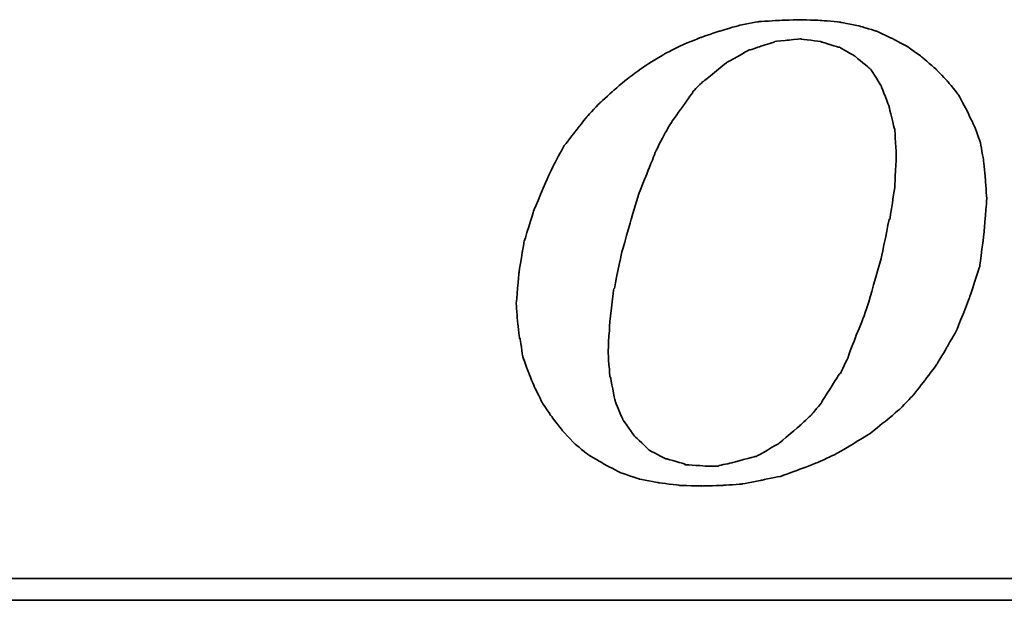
# Model space of a CAD drawing. Header units: millimetres. Extents: x 292 to 535, y -150 to -74.
# Tile 33 of 50: x 468.11 to 471.46, y -126.27 to -124.29. Entities that reach past the tile are written whole.
import ezdxf

# ---------------------------------------------------------------- set-up
doc = ezdxf.new("R2010")
doc.units = ezdxf.units.MM
doc.header["$LTSCALE"] = 0.1
doc.layers.add('DIM', color=4, linetype='CONTINUOUS')
doc.layers.add('layer 1', color=7, linetype='CONTINUOUS')

# ---------------------------------------------------------------- blocks, each defined once
blk = doc.blocks.new('TBI MOTION logo(完整正式版)')
at = {"layer": 'layer 1', "color": 22, "lineweight": 35}
for points, knots in [([(-11.34375, -6.98375), (-11.34375, -6.98375), (-10.91375, -7.43875), (-10.91375, -7.43875), (-10.91375, -7.43875), (-10.91375, -7.43875), (-10.38625, -7.87125), (-10.38625, -7.87125), (-10.38625, -7.87125), (-10.38625, -7.87125), (-9.81125, -8.20375), (-9.81125, -8.20375), (-9.81125, -8.20375), (-9.81125, -8.20375), (-9.21125, -8.51875), (-9.21125, -8.51875), (-9.21125, -8.51875), (-9.21125, -8.51875), (-8.51625, -8.75875), (-8.51625, -8.75875), (-8.51625, -8.75875), (-8.51625, -8.75875), (-7.77125, -8.90375), (-7.77125, -8.90375), (-7.77125, -8.90375), (-7.77125, -8.90375), (-6.97875, -8.99875), (-6.97875, -8.99875), (-6.97875, -8.99875), (-6.97875, -8.99875), (-6.14125, -9.02375), (-6.14125, -9.02375), (-6.14125, -9.02375), (-6.14125, -9.02375), (-5.37125, -8.99875), (-5.37125, -8.99875), (-5.37125, -8.99875), (-5.37125, -8.99875), (-4.65375, -8.94875), (-4.65375, -8.94875), (-4.65375, -8.94875), (-4.65375, -8.94875), (-3.93375, -8.80625), (-3.93375, -8.80625), (-3.93375, -8.80625), (-3.93375, -8.80625), (-3.21375, -8.66375), (-3.21375, -8.66375), (-3.21375, -8.66375), (-3.21375, -8.66375), (-2.49375, -8.39875), (-2.49375, -8.39875), (-2.49375, -8.39875), (-2.49375, -8.39875), (-1.79875, -8.13375), (-1.79875, -8.13375), (-1.79875, -8.13375), (-1.79875, -8.13375), (-1.17375, -7.84375), (-1.17375, -7.84375), (-1.17375, -7.84375), (-1.17375, -7.84375), (-0.52375, -7.46375), (-0.52375, -7.46375), (-0.52375, -7.46375), (-0.52375, -7.46375), (0.10124, -7.07875), (0.10124, -7.07875), (0.10124, -7.07875), (0.10124, -7.07875), (0.67625, -6.62375), (0.67625, -6.62375), (0.67625, -6.62375), (0.67625, -6.62375), (1.24874, -6.14375), (1.24874, -6.14375), (1.24874, -6.14375), (1.24874, -6.14375), (1.72874, -5.64125), (1.72874, -5.64125), (1.72874, -5.64125), (1.72874, -5.64125), (2.18624, -5.06375), (2.18624, -5.06375), (2.18624, -5.06375), (2.18624, -5.06375), (2.61625, -4.48874), (2.61625, -4.48874), (2.61625, -4.48874), (2.61625, -4.48874), (3.00125, -3.83874), (3.00125, -3.83874), (3.00125, -3.83874), (3.00125, -3.83874), (3.36124, -3.21374), (3.36124, -3.21374), (3.36124, -3.21374), (3.36124, -3.21374), (3.84374, -1.99125), (3.84374, -1.99125), (3.84374, -1.99125), (3.84374, -1.99125), (4.22625, -0.81875), (4.22625, -0.81875), (4.22625, -0.81875), (4.22625, -0.81875), (4.39125, 0.45624), (4.39125, 0.45624), (4.39125, 0.45624), (4.39125, 0.45624), (4.48874, 1.70124), (4.48874, 1.70124), (4.48874, 1.70124), (4.48874, 1.70124), (4.43874, 2.44625), (4.43874, 2.44625), (4.43874, 2.44625), (4.43874, 2.44625), (4.36874, 3.14125), (4.36874, 3.14125), (4.36874, 3.14125), (4.36874, 3.14125), (4.25125, 3.81125), (4.25125, 3.81125), (4.25125, 3.81125), (4.25125, 3.81125), (4.03124, 4.41125), (4.03124, 4.41125), (4.03124, 4.41125), (4.03124, 4.41125), (3.74374, 5.01125), (3.74374, 5.01125), (3.74374, 5.01125), (3.74374, 5.01125), (3.43124, 5.58875), (3.43124, 5.58875), (3.43124, 5.58875), (3.43124, 5.58875), (3.02625, 6.09125), (3.02625, 6.09125), (3.02625, 6.09125), (3.02625, 6.09125), (2.59374, 6.54875), (2.59374, 6.54875), (2.59374, 6.54875), (2.59374, 6.54875), (2.09124, 6.98125), (2.09124, 6.98125), (2.09124, 6.98125), (2.09124, 6.98125), (1.56124, 7.36625), (1.56124, 7.36625), (1.56124, 7.36625), (1.56124, 7.36625), (0.98624, 7.67625), (0.98624, 7.67625), (0.98624, 7.67625), (0.98624, 7.67625), (0.38624, 7.96375), (0.38624, 7.96375), (0.38624, 7.96375), (0.38624, 7.96375), (-0.25875, 8.15625), (-0.25875, 8.15625), (-0.25875, 8.15625), (-0.25875, 8.15625), (-0.98125, 8.30125), (-0.98125, 8.30125), (-0.98125, 8.30125), (-0.98125, 8.30125), (-1.70124, 8.37125), (-1.70124, 8.37125), (-1.70124, 8.37125), (-1.70124, 8.37125), (-2.49375, 8.39624), (-2.49375, 8.39624), (-2.49375, 8.39624), (-2.49375, 8.39624), (-3.28625, 8.37125), (-3.28625, 8.37125), (-3.28625, 8.37125), (-3.28625, 8.37125), (-4.05125, 8.32125), (-4.05125, 8.32125), (-4.05125, 8.32125), (-4.05125, 8.32125), (-4.77375, 8.18125), (-4.77375, 8.18125), (-4.77375, 8.18125), (-4.77375, 8.18125), (-5.51625, 7.96375), (-5.51625, 7.96375), (-5.51625, 7.96375), (-5.51625, 7.96375), (-6.21125, 7.72625), (-6.21125, 7.72625), (-6.21125, 7.72625), (-6.21125, 7.72625), (-6.92875, 7.43625), (-6.92875, 7.43625), (-6.92875, 7.43625), (-6.92875, 7.43625), (-7.57875, 7.10125), (-7.57875, 7.10125), (-7.57875, 7.10125), (-7.57875, 7.10125), (-8.24875, 6.69125), (-8.24875, 6.69125), (-8.24875, 6.69125), (-8.24875, 6.69125), (-8.84875, 6.26125), (-8.84875, 6.26125), (-8.84875, 6.26125), (-8.84875, 6.26125), (-9.42625, 5.78125), (-9.42625, 5.78125), (-9.42625, 5.78125), (-9.42625, 5.78125), (-9.95375, 5.30125), (-9.95375, 5.30125), (-9.95375, 5.30125), (-9.95375, 5.30125), (-10.43375, 4.79624), (-10.43375, 4.79624), (-10.43375, 4.79624), (-10.43375, 4.79624), (-10.88875, 4.22125), (-10.88875, 4.22125), (-10.88875, 4.22125), (-10.88875, 4.22125), (-11.29875, 3.69375), (-11.29875, 3.69375), (-11.29875, 3.69375), (-11.29875, 3.69375), (-11.63375, 3.09125), (-11.63375, 3.09125), (-11.63375, 3.09125), (-11.63375, 3.09125), (-11.91875, 2.49625), (-11.91875, 2.49625), (-11.91875, 2.49625), (-11.91875, 2.49625), (-12.44875, 1.24625), (-12.44875, 1.24625), (-12.44875, 1.24625), (-12.44875, 1.24625), (-12.80875, 0.06874), (-12.80875, 0.06874), (-12.80875, 0.06874), (-12.80875, 0.06874), (-12.99875, -1.07875), (-12.99875, -1.07875), (-12.99875, -1.07875), (-12.99875, -1.07875), (-13.09375, -2.18375), (-13.09375, -2.18375), (-13.09375, -2.18375), (-13.09375, -2.18375), (-13.04875, -2.85375), (-13.04875, -2.85375), (-13.04875, -2.85375), (-13.04875, -2.85375), (-12.97375, -3.50375), (-12.97375, -3.50375), (-12.97375, -3.50375), (-12.97375, -3.50375), (-12.95375, -3.50375), (-12.95375, -3.50375), (-12.95375, -3.50375), (-12.95375, -3.50375), (-12.85375, -4.17375), (-12.85375, -4.17375), (-12.85375, -4.17375), (-12.85375, -4.17375), (-12.63875, -4.77624), (-12.63875, -4.77624), (-12.63875, -4.77624), (-12.63875, -4.77624), (-12.39875, -5.35125), (-12.39875, -5.35125), (-12.39875, -5.35125), (-12.39875, -5.35125), (-12.11375, -5.92875), (-12.11375, -5.92875), (-12.11375, -5.92875), (-12.11375, -5.92875), (-11.75375, -6.45375), (-11.75375, -6.45375), (-11.75375, -6.45375), (-11.75375, -6.45375), (-11.34375, -6.98375), (-11.34375, -6.98375)], [0, 0, 0, 0, 0.01369863, 0.01369863, 0.01369863, 0.01369864, 0.02739726, 0.02739726, 0.02739726, 0.02739727, 0.04109589, 0.04109589, 0.04109589, 0.0410959, 0.05479452, 0.05479452, 0.05479452, 0.05479453, 0.06849315, 0.06849315, 0.06849315, 0.06849316, 0.08219178, 0.08219178, 0.08219178, 0.08219179, 0.09589041, 0.09589041, 0.09589041, 0.09589042, 0.10958904, 0.10958904, 0.10958904, 0.10958905, 0.12328767, 0.12328767, 0.12328767, 0.12328768, 0.1369863, 0.1369863, 0.1369863, 0.13698631, 0.15068493, 0.15068493, 0.15068493, 0.15068494, 0.16438356, 0.16438356, 0.16438356, 0.16438357, 0.17808219, 0.17808219, 0.17808219, 0.1780822, 0.19178082, 0.19178082, 0.19178082, 0.19178083, 0.20547945, 0.20547945, 0.20547945, 0.20547946, 0.21917808, 0.21917808, 0.21917808, 0.21917809, 0.23287671, 0.23287671, 0.23287671, 0.23287672, 0.24657534, 0.24657534, 0.24657534, 0.24657535, 0.26027397, 0.26027397, 0.26027397, 0.26027398, 0.2739726, 0.2739726, 0.2739726, 0.27397261, 0.28767123, 0.28767123, 0.28767123, 0.28767124, 0.30136986, 0.30136986, 0.30136986, 0.30136987, 0.31506849, 0.31506849, 0.31506849, 0.3150685, 0.32876712, 0.32876712, 0.32876712, 0.32876713, 0.34246575, 0.34246575, 0.34246575, 0.34246576, 0.35616438, 0.35616438, 0.35616438, 0.35616439, 0.36986301, 0.36986301, 0.36986301, 0.36986302, 0.38356164, 0.38356164, 0.38356164, 0.38356165, 0.39726027, 0.39726027, 0.39726027, 0.39726028, 0.4109589, 0.4109589, 0.4109589, 0.41095891, 0.42465753, 0.42465753, 0.42465753, 0.42465754, 0.43835616, 0.43835616, 0.43835616, 0.43835617, 0.45205479, 0.45205479, 0.45205479, 0.4520548, 0.46575342, 0.46575342, 0.46575342, 0.46575343, 0.47945205, 0.47945205, 0.47945205, 0.47945206, 0.49315068, 0.49315068, 0.49315068, 0.49315069, 0.50684932, 0.50684932, 0.50684932, 0.50684933, 0.52054795, 0.52054795, 0.52054795, 0.52054796, 0.53424658, 0.53424658, 0.53424658, 0.53424659, 0.54794521, 0.54794521, 0.54794521, 0.54794522, 0.56164384, 0.56164384, 0.56164384, 0.56164385, 0.57534247, 0.57534247, 0.57534247, 0.57534248, 0.5890411, 0.5890411, 0.5890411, 0.58904111, 0.60273973, 0.60273973, 0.60273973, 0.60273974, 0.61643836, 0.61643836, 0.61643836, 0.61643837, 0.63013699, 0.63013699, 0.63013699, 0.630137, 0.64383562, 0.64383562, 0.64383562, 0.64383563, 0.65753425, 0.65753425, 0.65753425, 0.65753426, 0.67123288, 0.67123288, 0.67123288, 0.67123289, 0.68493151, 0.68493151, 0.68493151, 0.68493152, 0.69863014, 0.69863014, 0.69863014, 0.69863015, 0.71232877, 0.71232877, 0.71232877, 0.71232878, 0.7260274, 0.7260274, 0.7260274, 0.72602741, 0.73972603, 0.73972603, 0.73972603, 0.73972604, 0.75342466, 0.75342466, 0.75342466, 0.75342467, 0.76712329, 0.76712329, 0.76712329, 0.7671233, 0.78082192, 0.78082192, 0.78082192, 0.78082193, 0.79452055, 0.79452055, 0.79452055, 0.79452056, 0.80821918, 0.80821918, 0.80821918, 0.80821919, 0.82191781, 0.82191781, 0.82191781, 0.82191782, 0.83561644, 0.83561644, 0.83561644, 0.83561645, 0.84931507, 0.84931507, 0.84931507, 0.84931508, 0.8630137, 0.8630137, 0.8630137, 0.86301371, 0.87671233, 0.87671233, 0.87671233, 0.87671234, 0.89041096, 0.89041096, 0.89041096, 0.89041097, 0.90410959, 0.90410959, 0.90410959, 0.9041096, 0.91780822, 0.91780822, 0.91780822, 0.91780823, 0.93150685, 0.93150685, 0.93150685, 0.93150686, 0.94520548, 0.94520548, 0.94520548, 0.94520549, 0.95890411, 0.95890411, 0.95890411, 0.95890412, 0.97260274, 0.97260274, 0.97260274, 0.97260275, 0.98630137, 0.98630137, 0.98630137, 0.98630138, 1, 1, 1, 1]), ([(-8.77875, 1.03124), (-8.77875, 1.03124), (-8.51625, 1.89625), (-8.51625, 1.89625), (-8.51625, 1.89625), (-8.51625, 1.89625), (-8.20375, 2.66375), (-8.20375, 2.66375), (-8.20375, 2.66375), (-8.20375, 2.66375), (-7.91625, 3.38125), (-7.91625, 3.38125), (-7.91625, 3.38125), (-7.91625, 3.38125), (-7.91625, 3.40624), (-7.91625, 3.40624), (-7.91625, 3.40624), (-7.91625, 3.40624), (-7.57875, 4.07624), (-7.57875, 4.07624), (-7.57875, 4.07624), (-7.57875, 4.07624), (-7.24375, 4.65125), (-7.24375, 4.65125), (-7.24375, 4.65125), (-7.24375, 4.65125), (-7.21875, 4.65125), (-7.21875, 4.65125), (-7.21875, 4.65125), (-7.21875, 4.65125), (-7.21875, 4.67624), (-7.21875, 4.67624), (-7.21875, 4.67624), (-7.21875, 4.67624), (-6.83625, 5.20375), (-6.83625, 5.20375), (-6.83625, 5.20375), (-6.83625, 5.20375), (-6.49875, 5.68625), (-6.49875, 5.68625), (-6.49875, 5.68625), (-6.49875, 5.68625), (-6.49875, 5.70625), (-6.49875, 5.70625), (-6.49875, 5.70625), (-6.49875, 5.70625), (-6.11625, 6.09125), (-6.11625, 6.09125), (-6.11625, 6.09125), (-6.11625, 6.09125), (-6.09125, 6.09125), (-6.09125, 6.09125), (-6.09125, 6.09125), (-6.09125, 6.09125), (-5.27375, 6.76625), (-5.27375, 6.76625), (-5.27375, 6.76625), (-5.27375, 6.76625), (-5.24875, 6.76625), (-5.24875, 6.76625), (-5.24875, 6.76625), (-5.24875, 6.76625), (-5.24875, 6.78625), (-5.24875, 6.78625), (-5.24875, 6.78625), (-5.24875, 6.78625), (-4.38875, 7.26624), (-4.38875, 7.26624), (-4.38875, 7.26624), (-4.38875, 7.26624), (-4.36125, 7.26624), (-4.36125, 7.26624), (-4.36125, 7.26624), (-4.36125, 7.26624), (-3.93375, 7.41125), (-3.93375, 7.41125), (-3.93375, 7.41125), (-3.93375, 7.41125), (-3.47375, 7.55625), (-3.47375, 7.55625), (-3.47375, 7.55625), (-3.47375, 7.55625), (-3.45375, 7.55625), (-3.45375, 7.55625), (-3.45375, 7.55625), (-3.45375, 7.55625), (-3.42875, 7.58124), (-3.42875, 7.58124), (-3.42875, 7.58124), (-3.42875, 7.58124), (-2.97375, 7.62625), (-2.97375, 7.62625), (-2.97375, 7.62625), (-2.97375, 7.62625), (-2.49375, 7.67625), (-2.49375, 7.67625), (-2.49375, 7.67625), (-2.49375, 7.67625), (-2.46875, 7.67625), (-2.46875, 7.67625), (-2.46875, 7.67625), (-2.46875, 7.67625), (-1.70124, 7.58124), (-1.70124, 7.58124), (-1.70124, 7.58124), (-1.70124, 7.58124), (-1.67875, 7.55625), (-1.67875, 7.55625), (-1.67875, 7.55625), (-1.67875, 7.55625), (-1.65375, 7.55625), (-1.65375, 7.55625), (-1.65375, 7.55625), (-1.65375, 7.55625), (-1.03125, 7.36625), (-1.03125, 7.36625), (-1.03125, 7.36625), (-1.03125, 7.36625), (-1.00625, 7.36625), (-1.00625, 7.36625), (-1.00625, 7.36625), (-1.00625, 7.36625), (-0.43124, 7.02624), (-0.43124, 7.02624), (-0.43124, 7.02624), (-0.43124, 7.02624), (-0.40625, 7.00624), (-0.40625, 7.00624), (-0.40625, 7.00624), (-0.40625, 7.00624), (0.12124, 6.57124), (0.12124, 6.57124), (0.12124, 6.57124), (0.12124, 6.57124), (0.14624, 6.54875), (0.14624, 6.54875), (0.14624, 6.54875), (0.14624, 6.54875), (0.17124, 6.52375), (0.17124, 6.52375), (0.17124, 6.52375), (0.17124, 6.52375), (0.55625, 5.89875), (0.55625, 5.89875), (0.55625, 5.89875), (0.55625, 5.89875), (0.55625, 5.87625), (0.55625, 5.87625), (0.55625, 5.87625), (0.55625, 5.87625), (0.84124, 5.15625), (0.84124, 5.15625), (0.84124, 5.15625), (0.84124, 5.15625), (0.84124, 5.13125), (0.84124, 5.13125), (0.84124, 5.13125), (0.84124, 5.13125), (1.03624, 4.31875), (1.03624, 4.31875), (1.03624, 4.31875), (1.03624, 4.31875), (1.05624, 4.31875), (1.05624, 4.31875), (1.05624, 4.31875), (1.05624, 4.31875), (1.05624, 4.29125), (1.05624, 4.29125), (1.05624, 4.29125), (1.05624, 4.29125), (1.10625, 3.33125), (1.10625, 3.33125), (1.10625, 3.33125), (1.10625, 3.33125), (1.10625, 3.30875), (1.10625, 3.30875), (1.10625, 3.30875), (1.10625, 3.30875), (1.05624, 2.20624), (1.05624, 2.20624), (1.05624, 2.20624), (1.05624, 2.20624), (1.05624, 2.18124), (1.05624, 2.18124), (1.05624, 2.18124), (1.05624, 2.18124), (0.86624, 0.93624), (0.86624, 0.93624), (0.86624, 0.93624), (0.86624, 0.93624), (0.84124, 0.93624), (0.84124, 0.93624), (0.84124, 0.93624), (0.84124, 0.93624), (0.55625, -0.45874), (0.55625, -0.45874), (0.55625, -0.45874), (0.55625, -0.45874), (0.12124, -1.99125), (0.12124, -1.99125), (0.12124, -1.99125), (0.12124, -1.99125), (0.12124, -2.01874), (0.12124, -2.01874), (0.12124, -2.01874), (0.12124, -2.01874), (-0.13874, -2.78375), (-0.13874, -2.78375), (-0.13874, -2.78375), (-0.13874, -2.78375), (-0.43124, -3.50375), (-0.43124, -3.50375), (-0.43124, -3.50375), (-0.43124, -3.50375), (-0.69375, -4.19875), (-0.69375, -4.19875), (-0.69375, -4.19875), (-0.69375, -4.19875), (-0.69375, -4.22375), (-0.69375, -4.22375), (-0.69375, -4.22375), (-0.69375, -4.22375), (-0.98125, -4.82374), (-0.98125, -4.82374), (-0.98125, -4.82374), (-0.98125, -4.82374), (-1.00625, -4.82374), (-1.00625, -4.82374), (-1.00625, -4.82374), (-1.00625, -4.82374), (-1.33875, -5.35125), (-1.33875, -5.35125), (-1.33875, -5.35125), (-1.33875, -5.35125), (-1.67875, -5.87875), (-1.67875, -5.87875), (-1.67875, -5.87875), (-1.67875, -5.87875), (-1.67875, -5.90375), (-1.67875, -5.90375), (-1.67875, -5.90375), (-1.67875, -5.90375), (-2.05875, -6.35875), (-2.05875, -6.35875), (-2.05875, -6.35875), (-2.05875, -6.35875), (-2.08375, -6.38375), (-2.08375, -6.38375), (-2.08375, -6.38375), (-2.08375, -6.38375), (-2.46875, -6.74375), (-2.46875, -6.74375), (-2.46875, -6.74375), (-2.46875, -6.74375), (-3.25875, -7.41625), (-3.25875, -7.41625), (-3.25875, -7.41625), (-3.25875, -7.41625), (-3.28625, -7.43875), (-3.28625, -7.43875), (-3.28625, -7.43875), (-3.28625, -7.43875), (-4.12375, -7.91875), (-4.12375, -7.91875), (-4.12375, -7.91875), (-4.12375, -7.91875), (-4.14875, -7.91875), (-4.14875, -7.91875), (-4.14875, -7.91875), (-4.14875, -7.91875), (-4.17125, -7.91875), (-4.17125, -7.91875), (-4.17125, -7.91875), (-4.17125, -7.91875), (-5.03375, -8.15875), (-5.03375, -8.15875), (-5.03375, -8.15875), (-5.03375, -8.15875), (-5.51625, -8.25625), (-5.51625, -8.25625), (-5.51625, -8.25625), (-5.51625, -8.25625), (-5.54125, -8.27875), (-5.54125, -8.27875), (-5.54125, -8.27875), (-5.54125, -8.27875), (-5.56375, -8.27875), (-5.56375, -8.27875), (-5.56375, -8.27875), (-5.56375, -8.27875), (-5.99625, -8.27875), (-5.99625, -8.27875), (-5.99625, -8.27875), (-5.99625, -8.27875), (-6.76375, -8.23125), (-6.76375, -8.23125), (-6.76375, -8.23125), (-6.76375, -8.23125), (-6.78875, -8.23125), (-6.78875, -8.23125), (-6.78875, -8.23125), (-6.78875, -8.23125), (-6.78875, -8.20375), (-6.78875, -8.20375), (-6.78875, -8.20375), (-6.78875, -8.20375), (-7.45875, -8.01375), (-7.45875, -8.01375), (-7.45875, -8.01375), (-7.45875, -8.01375), (-7.48375, -8.01375), (-7.48375, -8.01375), (-7.48375, -8.01375), (-7.48375, -8.01375), (-7.50875, -8.01375), (-7.50875, -8.01375), (-7.50875, -8.01375), (-7.50875, -8.01375), (-8.13125, -7.67875), (-8.13125, -7.67875), (-8.13125, -7.67875), (-8.13125, -7.67875), (-8.15625, -7.65375), (-8.15625, -7.65375), (-8.15625, -7.65375), (-8.15625, -7.65375), (-8.65875, -7.17375), (-8.65875, -7.17375), (-8.65875, -7.17375), (-8.65875, -7.17375), (-8.68375, -7.14875), (-8.68375, -7.14875), (-8.68375, -7.14875), (-8.68375, -7.14875), (-9.08875, -6.57375), (-9.08875, -6.57375), (-9.08875, -6.57375), (-9.08875, -6.57375), (-9.11375, -6.54875), (-9.11375, -6.54875), (-9.11375, -6.54875), (-9.11375, -6.54875), (-9.11375, -6.52875), (-9.11375, -6.52875), (-9.11375, -6.52875), (-9.11375, -6.52875), (-9.40375, -5.85375), (-9.40375, -5.85375), (-9.40375, -5.85375), (-9.40375, -5.85375), (-9.40375, -5.82875), (-9.40375, -5.82875), (-9.40375, -5.82875), (-9.40375, -5.82875), (-9.56875, -4.96875), (-9.56875, -4.96875), (-9.56875, -4.96875), (-9.56875, -4.96875), (-9.59375, -4.94375), (-9.59375, -4.94375), (-9.59375, -4.94375), (-9.59375, -4.94375), (-9.66375, -4.03375), (-9.66375, -4.03375), (-9.66375, -4.03375), (-9.66375, -4.03375), (-9.66375, -4.00875), (-9.66375, -4.00875), (-9.66375, -4.00875), (-9.66375, -4.00875), (-9.59375, -2.85375), (-9.59375, -2.85375), (-9.59375, -2.85375), (-9.59375, -2.85375), (-9.45125, -1.65875), (-9.45125, -1.65875), (-9.45125, -1.65875), (-9.45125, -1.65875), (-9.42625, -1.63375), (-9.42625, -1.63375), (-9.42625, -1.63375), (-9.42625, -1.63375), (-9.16125, -0.33875), (-9.16125, -0.33875), (-9.16125, -0.33875), (-9.16125, -0.33875), (-8.77875, 1.00624), (-8.77875, 1.00624), (-8.77875, 1.00624), (-8.77875, 1.00624), (-8.77875, 1.03124), (-8.77875, 1.03124)], [0, 0, 0, 0, 0.01020408, 0.01020408, 0.01020408, 0.01020409, 0.02040816, 0.02040816, 0.02040816, 0.02040817, 0.03061224, 0.03061224, 0.03061224, 0.03061225, 0.04081633, 0.04081633, 0.04081633, 0.04081634, 0.05102041, 0.05102041, 0.05102041, 0.05102042, 0.06122449, 0.06122449, 0.06122449, 0.0612245, 0.07142857, 0.07142857, 0.07142857, 0.07142858, 0.08163265, 0.08163265, 0.08163265, 0.08163266, 0.09183673, 0.09183673, 0.09183673, 0.09183674, 0.10204082, 0.10204082, 0.10204082, 0.10204083, 0.1122449, 0.1122449, 0.1122449, 0.11224491, 0.12244898, 0.12244898, 0.12244898, 0.12244899, 0.13265306, 0.13265306, 0.13265306, 0.13265307, 0.14285714, 0.14285714, 0.14285714, 0.14285715, 0.15306122, 0.15306122, 0.15306122, 0.15306123, 0.16326531, 0.16326531, 0.16326531, 0.16326532, 0.17346939, 0.17346939, 0.17346939, 0.1734694, 0.18367347, 0.18367347, 0.18367347, 0.18367348, 0.19387755, 0.19387755, 0.19387755, 0.19387756, 0.20408163, 0.20408163, 0.20408163, 0.20408164, 0.21428571, 0.21428571, 0.21428571, 0.21428572, 0.2244898, 0.2244898, 0.2244898, 0.22448981, 0.23469388, 0.23469388, 0.23469388, 0.23469389, 0.24489796, 0.24489796, 0.24489796, 0.24489797, 0.25510204, 0.25510204, 0.25510204, 0.25510205, 0.26530612, 0.26530612, 0.26530612, 0.26530613, 0.2755102, 0.2755102, 0.2755102, 0.27551021, 0.28571429, 0.28571429, 0.28571429, 0.2857143, 0.29591837, 0.29591837, 0.29591837, 0.29591838, 0.30612245, 0.30612245, 0.30612245, 0.30612246, 0.31632653, 0.31632653, 0.31632653, 0.31632654, 0.32653061, 0.32653061, 0.32653061, 0.32653062, 0.33673469, 0.33673469, 0.33673469, 0.3367347, 0.34693878, 0.34693878, 0.34693878, 0.34693879, 0.35714286, 0.35714286, 0.35714286, 0.35714287, 0.36734694, 0.36734694, 0.36734694, 0.36734695, 0.37755102, 0.37755102, 0.37755102, 0.37755103, 0.3877551, 0.3877551, 0.3877551, 0.38775511, 0.39795918, 0.39795918, 0.39795918, 0.39795919, 0.40816327, 0.40816327, 0.40816327, 0.40816328, 0.41836735, 0.41836735, 0.41836735, 0.41836736, 0.42857143, 0.42857143, 0.42857143, 0.42857144, 0.43877551, 0.43877551, 0.43877551, 0.43877552, 0.44897959, 0.44897959, 0.44897959, 0.4489796, 0.45918367, 0.45918367, 0.45918367, 0.45918368, 0.46938776, 0.46938776, 0.46938776, 0.46938777, 0.47959184, 0.47959184, 0.47959184, 0.47959185, 0.48979592, 0.48979592, 0.48979592, 0.48979593, 0.5, 0.5, 0.5, 0.50000001, 0.51020408, 0.51020408, 0.51020408, 0.51020409, 0.52040816, 0.52040816, 0.52040816, 0.52040817, 0.53061224, 0.53061224, 0.53061224, 0.53061225, 0.54081633, 0.54081633, 0.54081633, 0.54081634, 0.55102041, 0.55102041, 0.55102041, 0.55102042, 0.56122449, 0.56122449, 0.56122449, 0.5612245, 0.57142857, 0.57142857, 0.57142857, 0.57142858, 0.58163265, 0.58163265, 0.58163265, 0.58163266, 0.59183673, 0.59183673, 0.59183673, 0.59183674, 0.60204082, 0.60204082, 0.60204082, 0.60204083, 0.6122449, 0.6122449, 0.6122449, 0.61224491, 0.62244898, 0.62244898, 0.62244898, 0.62244899, 0.63265306, 0.63265306, 0.63265306, 0.63265307, 0.64285714, 0.64285714, 0.64285714, 0.64285715, 0.65306122, 0.65306122, 0.65306122, 0.65306123, 0.66326531, 0.66326531, 0.66326531, 0.66326532, 0.67346939, 0.67346939, 0.67346939, 0.6734694, 0.68367347, 0.68367347, 0.68367347, 0.68367348, 0.69387755, 0.69387755, 0.69387755, 0.69387756, 0.70408163, 0.70408163, 0.70408163, 0.70408164, 0.71428571, 0.71428571, 0.71428571, 0.71428572, 0.7244898, 0.7244898, 0.7244898, 0.72448981, 0.73469388, 0.73469388, 0.73469388, 0.73469389, 0.74489796, 0.74489796, 0.74489796, 0.74489797, 0.75510204, 0.75510204, 0.75510204, 0.75510205, 0.76530612, 0.76530612, 0.76530612, 0.76530613, 0.7755102, 0.7755102, 0.7755102, 0.77551021, 0.78571429, 0.78571429, 0.78571429, 0.7857143, 0.79591837, 0.79591837, 0.79591837, 0.79591838, 0.80612245, 0.80612245, 0.80612245, 0.80612246, 0.81632653, 0.81632653, 0.81632653, 0.81632654, 0.82653061, 0.82653061, 0.82653061, 0.82653062, 0.83673469, 0.83673469, 0.83673469, 0.8367347, 0.84693878, 0.84693878, 0.84693878, 0.84693879, 0.85714286, 0.85714286, 0.85714286, 0.85714287, 0.86734694, 0.86734694, 0.86734694, 0.86734695, 0.87755102, 0.87755102, 0.87755102, 0.87755103, 0.8877551, 0.8877551, 0.8877551, 0.88775511, 0.89795918, 0.89795918, 0.89795918, 0.89795919, 0.90816327, 0.90816327, 0.90816327, 0.90816328, 0.91836735, 0.91836735, 0.91836735, 0.91836736, 0.92857143, 0.92857143, 0.92857143, 0.92857144, 0.93877551, 0.93877551, 0.93877551, 0.93877552, 0.94897959, 0.94897959, 0.94897959, 0.9489796, 0.95918367, 0.95918367, 0.95918367, 0.95918368, 0.96938776, 0.96938776, 0.96938776, 0.96938777, 0.97959184, 0.97959184, 0.97959184, 0.97959185, 0.98979592, 0.98979592, 0.98979592, 0.98979593, 1, 1, 1, 1]), ([(75.90875, -9.47875), (75.90875, -9.47875), (75.90875, -12.28625), (75.90875, -12.28625), (75.90875, -12.28625), (75.90875, -12.28625), (75.90875, -12.47875), (75.90875, -12.47875), (75.90875, -12.47875), (75.90875, -12.47875), (75.71625, -12.47875), (75.71625, -12.47875), (75.71625, -12.47875), (75.71625, -12.47875), (-88.32875, -12.47875), (-88.32875, -12.47875), (-88.32875, -12.47875), (-88.32875, -12.47875), (-88.32875, -13.29375), (-88.32875, -13.29375), (-88.32875, -13.29375), (-88.32875, -13.29375), (82.89125, -13.29375), (82.89125, -13.29375), (82.89125, -13.29375), (82.89125, -13.29375), (75.90875, -9.47875), (75.90875, -9.47875)], [0, 0, 0, 0, 0.14285714, 0.14285714, 0.14285714, 0.14285715, 0.28571429, 0.28571429, 0.28571429, 0.2857143, 0.42857143, 0.42857143, 0.42857143, 0.42857144, 0.57142857, 0.57142857, 0.57142857, 0.57142858, 0.71428571, 0.71428571, 0.71428571, 0.71428572, 0.85714286, 0.85714286, 0.85714286, 0.85714287, 1, 1, 1, 1])]:
    blk.add_open_spline(points, degree=3, knots=knots, dxfattribs=at)

msp = doc.modelspace()

# ---------------------------------------------------------------- block references
at = {"layer": 'DIM', "color": 0, "xscale": 0.0912171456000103, "yscale": 0.0912171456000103, "zscale": 0.0912171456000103}
msp.add_blockref('TBI MOTION logo(完整正式版)', (470.9925, -125.0556), dxfattribs=at)

doc.saveas('drawing.dxf')
